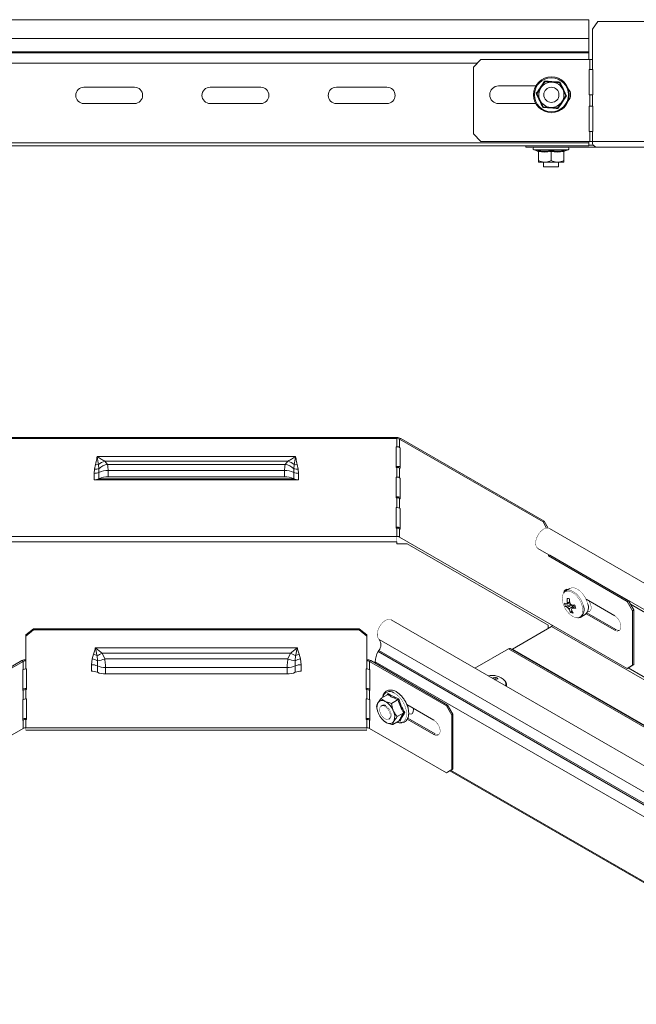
# Model space of a CAD drawing. Header units: millimetres. Extents: x 335 to 1721, y -946 to 550.
# Tile 8 of 12: x 626 to 870, y 160 to 550. Entities that reach past the tile are written whole.
import ezdxf

# ---------------------------------------------------------------- set-up
doc = ezdxf.new("R2010")
doc.units = ezdxf.units.MM
doc.linetypes.add('K5LT32768', pattern=[0])
doc.linetypes.add('K5LT32769', pattern=[0])

msp = doc.modelspace()

# ---------------------------------------------------------------- linework, layer by layer
at = {"color": 7, "linetype": 'K5LT32768', "lineweight": 15}
for p, q in [((851.38, 550.36), (583.38, 550.36)), ((851.38, 542.9), (851.38, 550.36)), ((854.89, 549.61), (852.76, 546.61)), ((852.76, 546.61), (852.76, 534.61)), ((946.1, 549.61), (854.89, 549.61)), ((583.38, 542.9), (851.38, 542.9)), ((851.38, 537.59), (851.38, 542.9)), ((583.38, 537.59), (851.38, 537.59)), ((583.38, 537.23), (851.38, 537.23)), ((808.62, 534.61), (805.62, 531.61)), ((808.62, 534.61), (851.7, 534.61)), ((851.38, 537.23), (851.38, 537.59)), ((851.38, 534.61), (851.38, 537.23)), ((851.7, 534.61), (851.7, 530.61)), ((851.7, 534.61), (852.76, 534.61)), ((852.76, 534.61), (852.76, 530.61)), ((805.62, 505.11), (805.62, 531.61)), ((851.7, 530.61), (851.43, 530.61)), ((851.43, 530.61), (851.43, 520.61)), ((852.76, 530.61), (851.7, 530.61)), ((852.96, 530.61), (852.76, 530.61)), ((852.96, 520.61), (852.96, 530.61)), ((671.38, 523.61), (651.38, 523.61)), ((721.38, 523.61), (701.38, 523.61)), ((771.38, 523.61), (751.38, 523.61)), ((830.33, 524.11), (815.62, 524.11)), ((830.75, 521.01), (832.36, 523.4)), ((832.39, 523.52), (832.3, 523.5)), ((832.36, 523.4), (833.97, 525.79)), ((833.84, 526.06), (833.97, 525.79)), ((833.97, 525.79), (836.85, 525.6)), ((839.9, 525.64), (839.73, 525.4)), ((839.73, 525.4), (841, 522.8)), ((841, 522.8), (842.27, 520.21)), ((830.75, 521.01), (830.46, 521.03)), ((832.02, 518.41), (830.75, 521.01)), ((842.27, 520.21), (840.66, 517.81)), ((842.56, 520.19), (842.27, 520.21)), ((851.43, 520.61), (851.7, 520.61)), ((851.7, 520.61), (851.7, 516.11)), ((851.7, 520.61), (852.76, 520.61)), ((852.76, 520.61), (852.76, 516.11)), ((852.76, 520.61), (852.96, 520.61)), ((651.38, 517.11), (671.38, 517.11)), ((701.38, 517.11), (721.38, 517.11)), ((751.38, 517.11), (771.38, 517.11)), ((815.62, 517.11), (830.33, 517.11)), ((833.28, 515.82), (832.02, 518.41)), ((833.28, 515.82), (833.12, 515.58)), ((833.28, 515.82), (836.16, 515.62)), ((836.16, 515.62), (839.04, 515.42)), ((840.66, 517.81), (839.04, 515.42)), ((839.04, 515.42), (839.17, 515.16)), ((851.7, 516.11), (851.43, 516.11)), ((851.43, 516.11), (851.43, 506.11)), ((852.76, 516.11), (851.7, 516.11)), ((852.96, 516.11), (852.76, 516.11)), ((852.96, 506.11), (852.96, 516.11)), ((805.62, 505.11), (808.62, 502.11)), ((851.43, 506.11), (851.7, 506.11)), ((851.7, 506.11), (851.7, 502.11)), ((851.7, 506.11), (852.76, 506.11)), ((852.76, 506.11), (852.76, 502.11)), ((852.76, 506.11), (852.96, 506.11)), ((583.38, 501.56), (851.38, 501.56)), ((583.38, 500.36), (851.38, 500.36)), ((851.7, 502.11), (808.62, 502.11)), ((826.38, 500.36), (826.38, 499.91)), ((826.38, 499.91), (854.32, 499.91)), ((851.38, 501.56), (851.38, 502.11)), ((851.38, 500.36), (851.38, 501.56)), ((851.38, 500.61), (853.18, 500.61)), ((852.76, 502.11), (851.7, 502.11)), ((948.22, 502.11), (852.76, 502.11)), ((949.78, 499.91), (854.32, 499.91)), ((829.65, 498.81), (831.13, 498.27)), ((831.14, 498.31), (831.14, 498.3)), ((831.38, 498.19), (831.38, 494.51)), ((836.38, 498.57), (836.38, 498.19)), ((836.38, 498.19), (836.38, 494.51)), ((841.38, 498.19), (841.38, 494.51)), ((841.62, 498.31), (841.62, 498.3)), ((841.63, 498.27), (843.11, 498.81)), ((831.38, 493.91), (831.38, 494.51)), ((831.38, 493.91), (833.88, 493.91)), ((833.38, 493.91), (833.38, 492.11)), ((833.38, 492.11), (839.38, 492.11)), ((833.88, 493.91), (838.88, 493.91)), ((841.38, 493.91), (838.88, 493.91)), ((839.38, 492.11), (839.38, 493.91)), ((841.38, 493.91), (841.38, 494.51)), ((616.44, 384.82), (775.35, 384.82)), ((616.44, 384.41), (775.35, 384.41)), ((775.35, 384.82), (775.35, 384.41)), ((775.35, 384.41), (775.35, 381.15)), ((776.41, 384.16), (776.9, 384.45)), ((776.41, 380.89), (776.41, 384.16)), ((776.41, 384.16), (833.21, 351.37)), ((776.9, 384.45), (833.7, 351.65)), ((775.35, 381.15), (775.07, 381.15)), ((775.07, 381.15), (775.07, 372.98)), ((776.6, 380.78), (776.41, 380.89)), ((776.6, 372.62), (776.6, 380.78)), ((735.19, 377.23), (656.59, 377.23)), ((732.17, 375.49), (659.61, 375.49)), ((659.61, 375.49), (660.7, 374.18)), ((731.08, 374.18), (732.17, 375.49)), ((655.38, 370.61), (655.53, 372.33)), ((655.38, 368.08), (655.38, 370.61)), ((655.53, 372.33), (655.9, 374.12)), ((657.18, 374.08), (657.31, 372.46)), ((657.31, 372.46), (657.29, 371.01)), ((657.29, 371.01), (657.29, 368.48)), ((731.08, 374.18), (660.7, 374.18)), ((730.86, 371.76), (660.93, 371.76)), ((660.93, 371.76), (660.93, 369.24)), ((730.86, 369.24), (730.86, 371.76)), ((734.47, 372.46), (734.6, 374.08)), ((734.49, 371.01), (734.47, 372.46)), ((734.49, 368.48), (734.49, 371.01)), ((735.88, 374.12), (736.26, 372.33)), ((736.26, 372.33), (736.41, 370.61)), ((736.41, 370.61), (736.41, 368.08)), ((775.35, 373.39), (775.07, 373.39)), ((775.07, 372.98), (775.35, 372.98)), ((775.35, 373.39), (775.35, 372.98)), ((775.35, 372.98), (775.35, 369.1)), ((776.41, 368.85), (776.41, 372.73)), ((776.41, 372.73), (776.6, 372.62)), ((736.41, 368.08), (655.38, 368.08)), ((734.48, 368.49), (657.3, 368.49)), ((730.86, 369.24), (660.93, 369.24)), ((775.35, 369.1), (775.07, 369.1)), ((775.07, 369.1), (775.07, 360.94)), ((776.6, 368.74), (776.41, 368.85)), ((776.6, 360.57), (776.6, 368.74)), ((775.35, 361.34), (775.07, 361.34)), ((775.07, 360.94), (775.35, 360.94)), ((775.35, 361.34), (775.35, 360.94)), ((775.35, 360.94), (775.35, 357.06)), ((776.41, 356.81), (776.41, 360.68)), ((776.41, 360.68), (776.6, 360.57)), ((775.35, 357.06), (775.07, 357.06)), ((775.07, 357.06), (775.07, 348.89)), ((776.6, 356.69), (776.41, 356.81)), ((776.6, 348.53), (776.6, 356.69)), ((833.21, 351.37), (833.7, 351.65)), ((834.6, 348.96), (833.21, 351.37)), ((833.7, 351.65), (835.27, 348.94)), ((775.35, 349.3), (775.07, 349.3)), ((775.07, 348.89), (775.35, 348.89)), ((775.35, 349.3), (775.35, 348.89)), ((775.35, 348.89), (775.35, 345.63)), ((776.41, 345.37), (776.41, 348.64)), ((776.41, 348.64), (776.6, 348.53)), ((1025.23, 239.37), (835.73, 348.77)), ((775.35, 345.63), (616.44, 345.63)), ((616.44, 343.54), (775.35, 343.54)), ((775.35, 342.67), (775.35, 343.54)), ((866.55, 293.34), (776.41, 345.37)), ((779.35, 342.67), (775.35, 342.67)), ((835.17, 310.44), (779.35, 342.67)), ((831.18, 340.89), (1020.68, 231.49)), ((835.33, 337.9), (835.33, 338.49)), ((835.83, 338.18), (835.33, 337.9)), ((866.55, 319.87), (835.33, 337.9)), ((835.83, 338.18), (835.83, 338.2)), ((867.04, 320.16), (835.83, 338.18)), ((843.83, 325.02), (842.18, 324.08)), ((850.27, 320.7), (861.6, 314.16)), ((866.55, 319.87), (867.04, 320.16)), ((867.04, 320.16), (869.16, 316.49)), ((842.03, 317.9), (844.27, 318.65)), ((844.17, 315.45), (844.66, 316.16)), ((845.91, 317.98), (845.8, 318.42)), ((868.67, 316.2), (866.55, 319.87)), ((869.16, 316.49), (868.67, 316.2)), ((868.67, 316.2), (868.67, 294.56)), ((869.16, 316.49), (869.16, 294.85)), ((962.55, 203.18), (773.04, 312.58)), ((848.18, 313.68), (849.83, 314.63)), ((861.6, 308.44), (850.27, 314.98)), ((862.09, 308.73), (850.58, 315.38)), ((628.39, 306.57), (631.39, 309.02)), ((631.39, 308.62), (628.39, 306.17)), ((631.39, 309.02), (631.39, 308.62)), ((760.39, 309.02), (631.39, 309.02)), ((760.39, 308.62), (631.39, 308.62)), ((760.39, 308.62), (760.39, 309.02)), ((760.39, 309.02), (763.39, 306.57)), ((763.39, 306.17), (760.39, 308.62)), ((821.06, 301.01), (836.62, 309.99)), ((835.17, 309.16), (835.17, 310.44)), ((1026.12, 200.59), (836.62, 309.99)), ((862.09, 308.73), (861.6, 308.44)), ((628.39, 306.17), (628.39, 306.57)), ((628.39, 306.17), (628.39, 296.37)), ((763.39, 306.57), (763.39, 306.17)), ((763.39, 306.17), (763.39, 296.37)), ((957.8, 195.44), (768.29, 304.84)), ((655.89, 301.43), (735.89, 301.43)), ((768.16, 300.43), (767.92, 299.99)), ((957.67, 191.03), (768.16, 300.43)), ((806.22, 293.43), (819.52, 301.1)), ((1009.03, 191.7), (819.52, 301.1)), ((1009.75, 191.78), (820.25, 301.18)), ((1010.56, 191.61), (821.06, 301.01)), ((654.34, 294.81), (654.61, 297.13)), ((654.61, 297.13), (655.12, 298.93)), ((656.58, 298.4), (656.73, 296.38)), ((658.56, 299.39), (733.23, 299.39)), ((658.56, 299.39), (659.6, 297.06)), ((659.6, 297.06), (732.18, 297.06)), ((732.18, 297.06), (733.23, 299.39)), ((735.05, 296.38), (735.21, 298.4)), ((736.67, 298.93), (737.18, 297.13)), ((737.18, 297.13), (737.44, 294.81)), ((957.43, 190.59), (767.92, 299.99)), ((596.37, 278.81), (626.84, 296.4)), ((596.86, 278.52), (627.33, 296.11)), ((626.84, 296.4), (627.33, 296.11)), ((627.33, 292.85), (627.14, 292.74)), ((627.14, 292.74), (627.14, 284.57)), ((627.33, 296.11), (627.33, 292.85)), ((628.39, 296.37), (628.39, 293.1)), ((628.67, 293.1), (628.39, 293.1)), ((628.67, 284.94), (628.67, 293.1)), ((654.34, 292.28), (654.34, 294.81)), ((656.73, 296.38), (656.7, 294.32)), ((656.7, 294.32), (656.7, 291.79)), ((659.89, 293.66), (731.89, 293.66)), ((659.89, 293.66), (659.89, 291.13)), ((731.89, 291.13), (731.89, 293.66)), ((735.08, 294.32), (735.05, 296.38)), ((735.08, 291.79), (735.08, 294.32)), ((737.44, 294.81), (737.44, 292.28)), ((763.39, 293.1), (763.12, 293.1)), ((763.12, 293.1), (763.12, 284.94)), ((763.39, 293.1), (763.39, 296.37)), ((764.95, 296.4), (764.45, 296.11)), ((764.45, 292.85), (764.45, 296.11)), ((794.92, 278.52), (764.45, 296.11)), ((764.45, 292.85), (764.65, 292.74)), ((764.65, 292.74), (764.65, 284.57)), ((795.42, 278.81), (764.95, 296.4)), ((956.26, 186.55), (766.75, 295.95)), ((766.75, 295.95), (766.75, 295.36)), ((866.55, 293.34), (868.67, 294.56)), ((867.04, 293.62), (866.55, 293.34)), ((869.16, 294.85), (867.04, 293.62)), ((868.67, 294.56), (869.16, 294.85)), ((659.89, 291.13), (731.89, 291.13)), ((814.4, 289.81), (814.08, 288.89)), ((628.39, 284.94), (628.39, 285.34)), ((628.67, 285.34), (628.39, 285.34)), ((628.39, 284.94), (628.39, 281.26)), ((628.39, 284.94), (628.67, 284.94)), ((763.39, 285.34), (763.12, 285.34)), ((763.12, 284.94), (763.39, 284.94)), ((763.39, 285.34), (763.39, 284.94)), ((763.39, 281.26), (763.39, 284.94)), ((818.72, 286.21), (818.72, 286.83)), ((627.14, 284.57), (627.33, 284.68)), ((627.33, 281.01), (627.14, 280.9)), ((627.14, 280.9), (627.14, 272.73)), ((627.33, 284.68), (627.33, 281.01)), ((628.67, 281.26), (628.39, 281.26)), ((628.67, 273.1), (628.67, 281.26)), ((763.39, 281.26), (763.12, 281.26)), ((763.12, 281.26), (763.12, 273.1)), ((764.45, 281.01), (764.45, 284.68)), ((764.65, 284.57), (764.45, 284.68)), ((764.45, 281.01), (764.65, 280.9)), ((764.65, 280.9), (764.65, 272.73)), ((771.7, 283.01), (769.1, 281.5)), ((771.52, 282.9), (771.85, 283.42)), ((775.78, 280.98), (773.17, 279.48)), ((769.46, 278.63), (769.09, 278.42)), ((779.25, 279), (789.97, 272.81)), ((794.92, 278.52), (795.42, 278.81)), ((797.04, 274.85), (794.92, 278.52)), ((795.42, 278.81), (797.54, 275.14)), ((628.39, 273.1), (628.39, 273.5)), ((628.67, 273.5), (628.39, 273.5)), ((628.39, 273.1), (628.39, 269.83)), ((628.39, 273.1), (628.67, 273.1)), ((763.39, 273.5), (763.12, 273.5)), ((763.12, 273.1), (763.39, 273.1)), ((763.39, 273.5), (763.39, 273.1)), ((763.39, 269.83), (763.39, 273.1)), ((767.63, 276.57), (767.65, 276.49)), ((772.09, 273.22), (772.46, 273.43)), ((778.06, 275.75), (775.45, 274.25)), ((789.97, 267.09), (779.39, 273.2)), ((790.47, 267.38), (779.61, 273.64)), ((797.54, 275.14), (797.04, 274.85)), ((797.04, 274.85), (797.04, 253.21)), ((797.54, 275.14), (797.54, 253.5)), ((627.33, 269.58), (596.86, 251.99)), ((627.14, 272.73), (627.33, 272.84)), ((627.33, 272.84), (627.33, 269.58)), ((763.39, 269.83), (628.39, 269.83)), ((764.45, 269.58), (764.45, 272.84)), ((764.65, 272.73), (764.45, 272.84)), ((794.92, 251.99), (764.45, 269.58)), ((769.7, 272.93), (769.85, 272.78)), ((776.26, 272.55), (773.66, 271.05)), ((776.65, 272.44), (776.3, 272.56)), ((628.39, 268.9), (763.39, 268.9)), ((790.47, 267.38), (789.97, 267.09)), ((794.92, 251.99), (797.04, 253.21)), ((795.42, 252.27), (794.92, 251.99)), ((797.54, 253.5), (795.42, 252.27)), ((796.25, 252.76), (956.51, 160.24)), ((797.04, 253.21), (797.54, 253.5))]:
    msp.add_line(p, q, dxfattribs=at)
at = {"color": 8, "linetype": 'K5LT32769', "lineweight": 15, "true_color": 0x808080}
for p, q in [((583.38, 533.1), (807.11, 533.1)), ((843.11, 498.81), (829.65, 498.81)), ((776.41, 372.73), (776.6, 372.84)), ((776.41, 360.68), (776.6, 360.8)), ((776.41, 348.64), (776.6, 348.75)), ((1026.58, 227.14), (867.84, 318.78)), ((1026.58, 201.39), (866.93, 293.55)), ((627.14, 284.79), (627.33, 284.68)), ((764.45, 284.68), (764.65, 284.79)), ((627.14, 272.95), (627.33, 272.84)), ((764.45, 272.84), (764.65, 272.95)), ((956.26, 160.79), (796.6, 252.96))]:
    msp.add_line(p, q, dxfattribs=at)
at = {"color": 7, "linetype": 'K5LT32768', "const_width": 0.15}
for points in [[(835.73, 348.77), (835.13, 348.97), (834.29, 348.9), (833.38, 348.5), (832.48, 347.8), (831.65, 346.87), (830.97, 345.76), (830.5, 344.59), (830.26, 343.43), (830.28, 342.38), (830.56, 341.53), (831.07, 340.95), (831.18, 340.89)], [(775.35, 343.54), (775.35, 343.73), (775.35, 343.96), (775.35, 344.22), (775.35, 344.51), (775.35, 344.8), (775.35, 345.09), (775.35, 345.37), (775.35, 345.63)], [(842.06, 324.04), (842.27, 324.46), (842.44, 324.65)], [(850.84, 319.09), (850.37, 320.46), (849.69, 321.8), (848.82, 323.01), (847.82, 324.02), (846.76, 324.76), (845.71, 325.2), (844.73, 325.3), (843.88, 325.05), (843.83, 325.02)], [(841.19, 322.87), (840.97, 322.34), (840.79, 321.28), (840.87, 320.06), (841.2, 318.75), (841.76, 317.44), (842.52, 316.2), (843.42, 315.13), (844.42, 314.28), (845.44, 313.7), (846.43, 313.44), (846.65, 313.43)], [(850.77, 315.74), (851.46, 315.8), (851.97, 316.21), (852.24, 316.92), (852.24, 317.84), (851.97, 318.87), (851.46, 319.87), (851.3, 320.11)], [(851.79, 316.01), (851.16, 315.97), (850.88, 316.03)], [(773.04, 312.58), (772.57, 312.76), (771.74, 312.74), (770.84, 312.4), (769.93, 311.74), (769.09, 310.84), (768.38, 309.76), (767.87, 308.58), (767.59, 307.42), (767.57, 306.35), (767.81, 305.46), (768.29, 304.84)], [(861.6, 314.16), (862.45, 313.5), (863.19, 312.57), (863.74, 311.49), (864.04, 310.39), (864.04, 309.4), (863.74, 308.63), (863.19, 308.19), (862.45, 308.13), (861.6, 308.44)], [(863.58, 308.44), (862.94, 308.41), (862.09, 308.73)], [(768.58, 276.19), (768.47, 277.09), (768.61, 277.84), (768.99, 278.35), (769.57, 278.55), (770.26, 278.43), (771, 277.98), (771.69, 277.28), (772.24, 276.4), (772.6, 275.45), (772.71, 274.54), (772.57, 273.79), (772.18, 273.28), (771.61, 273.08), (770.91, 273.21), (770.18, 273.65), (769.49, 274.36), (768.94, 275.24), (768.58, 276.19)], [(772.46, 273.43), (772.86, 273.85), (773.06, 274.55), (773.01, 275.43), (772.71, 276.38), (772.2, 277.29), (771.54, 278.05), (770.81, 278.56)], [(779.57, 278.14), (779.6, 278.52), (779.6, 278.8)], [(781.88, 277.48), (781.92, 277.25), (781.92, 276.33), (781.65, 275.62), (781.14, 275.21), (780.44, 275.15), (779.96, 275.29)], [(781.47, 275.41), (780.83, 275.37), (780.05, 275.66)], [(628.39, 268.9), (628.39, 268.93), (628.39, 269.05), (628.39, 269.24), (628.39, 269.5), (628.39, 269.83)], [(763.39, 269.83), (763.39, 269.5), (763.39, 269.24), (763.39, 269.05), (763.39, 268.93), (763.39, 268.9)], [(789.97, 272.81), (790.82, 272.15), (791.56, 271.22), (792.11, 270.14), (792.41, 269.04), (792.41, 268.05), (792.11, 267.28), (791.56, 266.84), (790.82, 266.78), (789.97, 267.09)], [(791.95, 267.09), (791.31, 267.06), (790.47, 267.38)]]:
    msp.add_lwpolyline(points, dxfattribs=at)
at = {"color": 8, "linetype": 'K5LT32769', "true_color": 0x808080, "const_width": 0.15}
for points in [[(848.73, 317.99), (848.28, 319.31), (847.62, 320.59), (846.78, 321.76), (845.83, 322.73), (844.81, 323.45), (843.8, 323.87), (842.85, 323.96), (842.03, 323.73), (841.39, 323.17), (841.19, 322.87)], [(849.2, 318.14), (848.73, 319.51), (848.04, 320.85), (847.17, 322.06), (846.18, 323.07), (845.12, 323.81), (844.07, 324.25), (843.08, 324.35), (842.23, 324.1), (842.21, 324.09)], [(846.65, 313.43), (847.32, 313.51), (848.05, 313.91), (848.59, 314.61), (848.89, 315.56), (848.94, 316.71), (848.73, 317.99)], [(818.64, 286.26), (818.69, 286.5), (818.72, 286.85)], [(775.44, 272.08), (776.35, 271.9), (777.3, 272), (778.1, 272.42), (778.69, 273.15), (779.06, 274.14), (779.18, 275.34), (779.04, 276.69), (778.65, 278.11), (778.03, 279.52), (777.22, 280.86), (776.26, 282.04), (775.2, 283), (774.09, 283.7)], [(779.96, 278.59), (779.93, 278.15), (779.74, 277.58)]]:
    msp.add_lwpolyline(points, dxfattribs=at)
at = {"color": 7, "linetype": 'K5LT32768', "lineweight": 15}
for radius in [7.1, 6.73, 3]:
    msp.add_circle((836.51, 520.61), radius, dxfattribs=at)
for centre, radius, start, end in [((651.38, 520.36), 3.25, 90, 270), ((671.38, 520.36), 3.25, 270, 90), ((701.38, 520.36), 3.25, 90, 270), ((721.38, 520.36), 3.25, 270, 90), ((751.38, 520.36), 3.25, 90, 270), ((771.38, 520.36), 3.25, 270, 90), ((815.62, 520.61), 3.5, 90, 270), ((836.51, 520.61), 5, 146.0467, 206.0467), ((836.51, 520.61), 5, 86.0467, 146.0467), ((836.51, 520.61), 5, 26.0467, 86.0467), ((836.51, 520.61), 5, 326.0467, 26.0467), ((840.62, 520.61), 3.5, 317.7853, 42.2147), ((836.51, 520.61), 5, 206.0467, 266.0467), ((836.51, 520.61), 5, 266.0467, 326.0467), ((829.85, 499.34), 0.567, 90, 250), ((842.91, 499.34), 0.567, 290, 90), ((854.71, 501.83), 1.96, 171.9501, 258.5786), ((831.02, 497.93), 0.36, 7.1784, 72.325), ((841.74, 497.93), 0.36, 108.0719, 172.855), ((775.41, 381.64), 3.17, 61.9595, 91.1443), ((775.39, 382.25), 2.16, 61.9598, 91.1439), ((775.39, 378.98), 2.16, 61.9598, 91.1439), ((661.83, 368.86), 7, 108.4668, 131.6337), ((729.95, 368.86), 7, 48.3655, 71.5339), ((655.44, 375.12), 4.51, 269.2324, 294.2718), ((656.12, 376.57), 4.28, 262.0671, 286.1566), ((656.68, 378.64), 4.59, 260.2537, 276.3057), ((660.81, 363.2), 8.57, 89.2312, 114.2732), ((662.09, 367.25), 7.07, 101.3522, 132.5658), ((730.97, 363.2), 8.57, 65.7272, 90.7684), ((729.69, 367.25), 7.07, 47.4345, 78.6479), ((735.67, 376.57), 4.28, 253.8429, 277.9332), ((736.35, 375.12), 4.51, 245.7275, 270.7681), ((735.11, 378.64), 4.59, 263.6955, 279.7455), ((775.38, 369.97), 3.42, 69.0122, 90.5086), ((775.39, 370.82), 2.16, 61.9598, 91.1439), ((655.44, 372.59), 4.51, 269.2324, 294.2718), ((658.32, 366.34), 2.38, 115.3853, 115.7191), ((660.81, 360.66), 8.58, 89.2415, 114.1606), ((730.97, 360.66), 8.58, 65.8392, 90.7585), ((729.15, 357.28), 12.41, 64.4749, 64.539), ((736.35, 372.59), 4.51, 245.7275, 270.7681), ((775.39, 366.94), 2.16, 61.9598, 91.1439), ((775.38, 357.93), 3.42, 69.0122, 90.5086), ((775.39, 358.77), 2.16, 61.9598, 91.1439), ((775.39, 354.89), 2.16, 61.9598, 91.1439), ((775.38, 345.88), 3.42, 69.0122, 90.5086), ((775.39, 346.73), 2.16, 61.9598, 91.1439), ((775.39, 343.46), 2.16, 61.9598, 91.1439), ((842.85, 323.35), 1.35, 75.4102, 169.0951), ((851.93, 368.29), 48.12, 259.0105, 260.161), ((855.36, 321), 12.6, 179.811, 187.7958), ((856.31, 320.83), 12.6, 179.811, 187.7959), ((843.83, 322.93), 4.31, 240.4555, 253.3671), ((850.37, 320.69), 8.79, 189.8322, 198.4713), ((844.15, 321.65), 4.31, 240.4554, 253.3673), ((843.28, 318.74), 0.685, 126.2894, 174.8161), ((844.92, 318.69), 2.32, 210.4769, 231.7848), ((852.08, 320.13), 9.19, 200.737, 210.5957), ((842.39, 317.3), 2.32, 30.477, 51.7846), ((845.64, 333.14), 14.72, 265.1151, 270.7989), ((844.03, 317.25), 0.685, 306.2904, 354.8151), ((853.03, 319.95), 9.19, 200.7366, 210.5954), ((845.96, 331.85), 14.71, 265.1149, 270.7991), ((865.53, 322.7), 20.15, 192.2675, 196.0356), ((847.28, 317.56), 3.88, 311.0422, 23.2785), ((845.61, 320.63), 5.38, 254.4308, 264.741), ((836.09, 310.82), 0.981, 302.4964, 335.1491), ((765.24, 302.72), 3.72, 321.9544, 34.7635), ((819.95, 300.51), 0.729, 65.685, 125.6188), ((820.8, 301.38), 0.453, 245.6842, 305.6176), ((628.33, 293.6), 3.17, 88.8561, 118.0399), ((653.63, 290.99), 6.22, 60.0299, 80.935), ((653.63, 292.5), 6.6, 63.417, 76.959), ((648.7, 316.63), 19.86, 293.3813, 299.7651), ((654.24, 313.21), 17.02, 278.4111, 288.3673), ((737.54, 313.21), 17.02, 251.6329, 261.589), ((743.09, 316.63), 19.86, 240.2344, 246.619), ((738.16, 290.99), 6.22, 99.0647, 119.9701), ((738.16, 292.5), 6.6, 103.0415, 116.5826), ((763.46, 293.6), 3.17, 61.9597, 91.1442), ((775.34, 295.66), 8.59, 149.717, 178.1227), ((628.35, 294.2), 2.16, 88.8567, 118.0392), ((628.35, 290.94), 2.16, 88.8567, 118.0392), ((654.42, 289.25), 5.56, 65.727, 90.7687), ((659.79, 301.17), 7.51, 245.7271, 270.7684), ((731.99, 301.17), 7.51, 269.2315, 294.2729), ((737.37, 289.25), 5.56, 89.2316, 114.2727), ((763.44, 294.2), 2.16, 61.9597, 91.1442), ((763.44, 290.94), 2.16, 61.9597, 91.1442), ((654.42, 286.72), 5.56, 65.727, 90.7687), ((659.79, 298.64), 7.51, 245.7271, 270.7684), ((731.99, 298.64), 7.51, 269.2315, 294.2729), ((737.37, 286.72), 5.56, 89.2316, 114.2727), ((812.88, 283.26), 7.33, 44.6674, 101.5714), ((815.72, 283.44), 6.51, 101.6578, 113.1192), ((816.72, 282.86), 6.51, 101.6578, 113.1192), ((811.44, 283.52), 6.96, 55.2229, 64.7825), ((628.36, 281.92), 3.42, 89.4924, 110.9867), ((628.35, 282.77), 2.16, 88.8567, 118.0392), ((763.44, 281.99), 3.35, 68.782, 90.7384), ((763.44, 282.77), 2.16, 61.9597, 91.1442), ((628.35, 279.1), 2.16, 88.8567, 118.0392), ((763.44, 279.1), 2.16, 61.9597, 91.1442), ((772.44, 277.81), 5.01, 158.4211, 208.2004), ((769.53, 278.55), 2.07, 54.9864, 147.66), ((770.07, 277.44), 1.34, 56.6217, 117.4647), ((767.06, 273.84), 7.37, 22.1295, 60.3014), ((777.99, 277.35), 3.91, 329.7435, 1.6382), ((628.36, 270.08), 3.42, 89.4924, 110.9867), ((628.35, 270.93), 2.16, 88.8567, 118.0392), ((763.44, 270.15), 3.35, 68.782, 90.7384), ((763.44, 270.93), 2.16, 61.9597, 91.1442), ((774.85, 278.22), 7.37, 202.1295, 240.3013), ((769.47, 274.25), 5.01, 338.4211, 28.2003), ((628.35, 267.67), 2.16, 88.8567, 118.0392), ((763.44, 267.67), 2.16, 61.9597, 91.1442), ((772.39, 273.51), 2.07, 234.9861, 327.6603)]:
    msp.add_arc(centre, radius, start, end, dxfattribs=at)
at = {"color": 8, "linetype": 'K5LT32769', "lineweight": 15, "true_color": 0x808080}
for centre, radius, start, end in [((845.62, 316.61), 3.89, 311.4144, 23.2248), ((816.44, 287.19), 2.04, 338.0882, 36.3371), ((772.52, 281.39), 2.79, 55.7834, 169.6544)]:
    msp.add_arc(centre, radius, start, end, dxfattribs=at)
at = {"color": 7, "linetype": 'K5LT32768', "lineweight": 15}
for points, knots in [([(830.46, 521.03), (830.59, 521.22), (831.26, 522.2), (832.41, 523.89), (833.39, 525.37), (833.84, 526.06)], [0, 0, 0, 0, 0.118084, 0.592258, 1, 1, 1, 1]), ([(833.84, 526.06), (834.08, 526.04), (835.26, 525.95), (837.3, 525.8), (839.08, 525.69), (839.9, 525.64)], [0, 0, 0, 0, 0.118083, 0.592259, 1, 1, 1, 1]), ([(836.85, 525.6), (837, 525.59), (837.95, 525.52), (838.92, 525.45), (839.7, 525.4), (839.73, 525.4)], [0, 0, 0, 0, 0.148487, 0.965571, 1, 1, 1, 1]), ([(839.9, 525.64), (840, 525.43), (840.51, 524.36), (841.4, 522.51), (842.19, 520.92), (842.56, 520.19)], [0, 0, 0, 0, 0.118084, 0.592259, 1, 1, 1, 1]), ([(833.12, 515.58), (833.02, 515.79), (832.51, 516.86), (831.62, 518.7), (830.82, 520.29), (830.46, 521.03)], [0, 0, 0, 0, 0.118083, 0.592258, 1, 1, 1, 1]), ([(842.56, 520.19), (842.43, 519.99), (841.76, 519.02), (840.6, 517.32), (839.62, 515.84), (839.17, 515.16)], [0, 0, 0, 0, 0.118084, 0.592258, 1, 1, 1, 1]), ([(839.17, 515.16), (838.94, 515.18), (837.75, 515.27), (835.71, 515.42), (833.94, 515.53), (833.12, 515.58)], [0, 0, 0, 0, 0.118083, 0.592259, 1, 1, 1, 1]), ([(831.13, 498.57), (831.33, 498.53), (832.36, 498.32), (834.14, 498.17), (835.67, 498.44), (836.38, 498.57)], [0, 0, 0, 0, 0.118083, 0.592258, 1, 1, 1, 1]), ([(831.13, 498.57), (831.13, 498.57), (831.16, 498.55), (831.23, 498.51), (831.31, 498.42), (831.37, 498.31), (831.38, 498.23), (831.38, 498.19)], [0, 0, 0, 0, 0.007924, 0.267536, 0.528599, 0.763828, 1, 1, 1, 1]), ([(836.38, 498.19), (835.56, 498.06), (833.89, 497.79), (832.23, 498.06), (831.38, 498.19)], [0, 0, 0, 0, 0.492148, 1, 1, 1, 1]), ([(836.38, 498.57), (836.58, 498.53), (837.61, 498.32), (839.37, 498.17), (840.92, 498.44), (841.63, 498.57)], [0, 0, 0, 0, 0.118083, 0.592258, 1, 1, 1, 1]), ([(841.38, 498.19), (840.56, 498.06), (838.89, 497.79), (837.23, 498.06), (836.38, 498.19)], [0, 0, 0, 0, 0.492148, 1, 1, 1, 1]), ([(841.38, 498.19), (841.38, 498.23), (841.39, 498.31), (841.45, 498.42), (841.53, 498.51), (841.6, 498.55), (841.63, 498.57), (841.63, 498.57)], [0, 0, 0, 0, 0.236172, 0.471393, 0.732465, 0.992076, 1, 1, 1, 1]), ([(831.38, 494.51), (832.12, 494.23), (832.94, 493.92), (833.79, 493.91), (833.88, 493.91)], [0, 0, 0, 0, 0.896036, 1, 1, 1, 1]), ([(833.88, 493.91), (834.57, 493.99), (835.42, 494.09), (836.22, 494.44), (836.38, 494.51)], [0, 0, 0, 0, 0.801463, 1, 1, 1, 1]), ([(836.38, 494.51), (837.12, 494.23), (837.94, 493.92), (838.79, 493.91), (838.88, 493.91)], [0, 0, 0, 0, 0.896038, 1, 1, 1, 1]), ([(838.88, 493.91), (839.57, 493.99), (840.42, 494.09), (841.22, 494.44), (841.38, 494.51)], [0, 0, 0, 0, 0.801461, 1, 1, 1, 1]), ([(655.9, 374.12), (656.08, 374.89), (656.3, 375.84), (656.51, 376.86), (656.57, 377.13), (656.59, 377.21), (656.59, 377.23), (656.59, 377.23)], [0, 0, 0, 0, 0.739259, 0.923008, 0.98059, 0.994989, 1, 1, 1, 1]), ([(656.59, 377.23), (656.59, 377.23), (656.8, 376.12), (656.99, 375.1), (657.18, 374.08)], [0, 0, 0, 0, 0.005467, 1, 1, 1, 1]), ([(656.59, 377.23), (656.6, 377.23), (657.12, 376.89), (658.15, 376.26), (659.13, 375.75), (659.61, 375.49)], [0, 0, 0, 0, 0.00421, 0.506251, 1, 1, 1, 1]), ([(732.17, 375.49), (732.66, 375.75), (733.64, 376.26), (734.67, 376.89), (735.19, 377.23), (735.19, 377.23)], [0, 0, 0, 0, 0.493753, 0.99579, 1, 1, 1, 1]), ([(734.6, 374.08), (734.79, 375.1), (734.99, 376.12), (735.19, 377.23), (735.19, 377.23)], [0, 0, 0, 0, 0.994533, 1, 1, 1, 1]), ([(735.19, 377.23), (735.19, 377.23), (735.25, 376.96), (735.47, 375.92), (735.7, 374.89), (735.88, 374.12)], [0, 0, 0, 0, 0.005011, 0.260741, 1, 1, 1, 1]), ([(660.7, 374.18), (660.72, 374.12), (660.84, 373.6), (660.92, 372.8), (660.93, 371.95), (660.93, 371.76)], [0, 0, 0, 0, 0.099639, 0.799548, 1, 1, 1, 1]), ([(730.86, 371.76), (730.86, 371.95), (730.87, 372.8), (730.95, 373.6), (731.07, 374.12), (731.08, 374.18)], [0, 0, 0, 0, 0.200452, 0.90036, 1, 1, 1, 1]), ([(842.22, 324.1), (841.97, 323.94), (841.58, 323.68), (841.35, 323.24), (841.27, 323.08)], [0, 0, 0, 0, 0.622375, 1, 1, 1, 1]), ([(843.8, 319.43), (843.49, 319.27), (843.09, 319.06), (842.69, 318.85), (842.6, 318.8)], [0, 0, 0, 0, 0.761183, 1, 1, 1, 1]), ([(842.87, 319.3), (842.97, 319.34), (843.27, 319.48), (843.57, 319.62), (843.78, 319.72)], [0, 0, 0, 0, 0.300453, 1, 1, 1, 1]), ([(842.92, 317.52), (843.02, 317.57), (843.62, 317.88), (844.22, 318.2), (844.72, 318.46)], [0, 0, 0, 0, 0.159222, 1, 1, 1, 1]), ([(845.79, 318.49), (845.74, 318.46), (845.06, 317.98), (844.29, 317.44), (843.57, 316.94), (843.48, 316.88)], [0, 0, 0, 0, 0.05821, 0.88723, 1, 1, 1, 1]), ([(846, 318.02), (845.65, 317.79), (845.22, 317.52), (844.79, 317.24), (844.71, 317.19)], [0, 0, 0, 0, 0.809153, 1, 1, 1, 1]), ([(846.92, 313.38), (847.15, 313.38), (847.61, 313.39), (847.99, 313.61), (848.18, 313.72)], [0, 0, 0, 0, 0.489103, 1, 1, 1, 1]), ([(655.12, 298.93), (655.3, 299.49), (655.57, 300.32), (655.81, 301.16), (655.89, 301.43), (655.89, 301.43)], [0, 0, 0, 0, 0.6743, 0.994105, 1, 1, 1, 1]), ([(655.89, 301.43), (655.9, 301.43), (656.35, 301.13), (657.26, 300.5), (658.13, 299.76), (658.56, 299.39)], [0, 0, 0, 0, 0.004488, 0.506463, 1, 1, 1, 1]), ([(655.89, 301.43), (655.89, 301.43), (656.01, 300.95), (656.25, 299.97), (656.47, 298.92), (656.58, 298.4)], [0, 0, 0, 0, 0.005998, 0.505574, 1, 1, 1, 1]), ([(733.23, 299.39), (733.66, 299.76), (734.52, 300.5), (735.43, 301.13), (735.89, 301.43), (735.89, 301.43)], [0, 0, 0, 0, 0.493535, 0.995512, 1, 1, 1, 1]), ([(735.21, 298.4), (735.32, 298.92), (735.54, 299.97), (735.77, 300.95), (735.89, 301.43), (735.89, 301.43)], [0, 0, 0, 0, 0.494426, 0.994002, 1, 1, 1, 1]), ([(735.89, 301.43), (735.89, 301.43), (735.97, 301.16), (736.22, 300.32), (736.49, 299.49), (736.67, 298.93)], [0, 0, 0, 0, 0.005895, 0.325701, 1, 1, 1, 1]), ([(659.6, 297.06), (659.71, 296.3), (659.87, 295.1), (659.89, 294.04), (659.89, 293.66)], [0, 0, 0, 0, 0.634779, 1, 1, 1, 1]), ([(731.89, 293.66), (731.9, 294.04), (731.91, 295.1), (732.08, 296.3), (732.18, 297.06)], [0, 0, 0, 0, 0.365222, 1, 1, 1, 1]), ([(775.38, 272.04), (775.49, 271.99), (775.97, 271.77), (776.81, 271.68), (777.82, 271.8), (778.68, 272.26), (779.33, 272.96), (779.77, 273.88), (780, 274.97), (779.99, 276.23), (779.76, 277.58), (779.3, 278.96), (778.65, 280.31), (777.83, 281.58), (776.88, 282.69), (775.83, 283.62), (774.91, 284.2), (773.97, 284.6), (773.04, 284.82), (772, 284.75), (771.1, 284.37), (770.4, 283.72), (769.9, 282.87), (769.76, 282.18), (769.69, 281.84)], [0, 0, 0, 0, 0.014855, 0.064608, 0.113394, 0.160256, 0.205956, 0.251866, 0.299257, 0.347928, 0.397038, 0.446073, 0.49501, 0.54393, 0.592923, 0.642084, 0.691612, 0.717803, 0.767422, 0.816552, 0.863881, 0.909694, 0.955399, 1, 1, 1, 1]), ([(818.68, 286.85), (818.68, 286.98), (818.71, 287.39), (818.53, 287.88), (818.28, 288.19), (818.23, 288.26)], [0, 0, 0, 0, 0.255212, 0.837087, 1, 1, 1, 1]), ([(767.78, 279.66), (768.08, 280.13), (768.46, 280.72), (768.99, 281.37), (769.1, 281.5)], [0, 0, 0, 0, 0.801462, 1, 1, 1, 1]), ([(770.71, 280.24), (770.61, 280.3), (769.95, 280.64), (769.45, 281.09), (769.11, 281.49), (769.1, 281.5)], [0, 0, 0, 0, 0.148484, 0.965572, 1, 1, 1, 1]), ([(771.7, 283.01), (771.73, 283.03), (771.78, 283.07), (771.84, 283.17), (771.86, 283.29), (771.86, 283.38), (771.85, 283.42), (771.85, 283.42)], [0, 0, 0, 0, 0.236184, 0.471398, 0.732466, 0.992075, 1, 1, 1, 1]), ([(775.78, 280.98), (775.02, 281.26), (773.47, 281.82), (772.3, 282.61), (771.7, 283.01)], [0, 0, 0, 0, 0.492149, 1, 1, 1, 1]), ([(771.85, 283.42), (771.99, 283.32), (772.68, 282.81), (774.02, 282.03), (775.47, 281.53), (776.13, 281.29)], [0, 0, 0, 0, 0.118083, 0.592258, 1, 1, 1, 1]), ([(775.78, 280.98), (775.81, 281), (775.87, 281.04), (775.96, 281.11), (776.05, 281.2), (776.11, 281.26), (776.13, 281.29), (776.13, 281.29)], [0, 0, 0, 0, 0.236185, 0.471391, 0.732453, 0.992081, 1, 1, 1, 1]), ([(778.06, 275.75), (777.59, 276.56), (776.64, 278.19), (776.07, 280.04), (775.78, 280.98)], [0, 0, 0, 0, 0.492149, 1, 1, 1, 1]), ([(776.13, 281.29), (776.2, 281.06), (776.51, 279.9), (777.21, 277.99), (778.11, 276.49), (778.53, 275.8)], [0, 0, 0, 0, 0.118083, 0.592259, 1, 1, 1, 1]), ([(767.31, 278.3), (767.37, 278.66), (767.45, 279.06), (767.75, 279.6), (767.78, 279.66)], [0, 0, 0, 0, 0.896036, 1, 1, 1, 1]), ([(767.7, 276.59), (767.58, 276.96), (767.39, 277.52), (767.33, 278.11), (767.31, 278.3)], [0, 0, 0, 0, 0.667183, 1, 1, 1, 1]), ([(773.17, 279.48), (772.94, 279.52), (772.04, 279.71), (771.27, 280.02), (770.71, 280.24)], [0, 0, 0, 0, 0.263253, 1, 1, 1, 1]), ([(773.17, 279.48), (773.31, 278.59), (773.47, 277.61), (773.85, 276.71), (773.89, 276.62)], [0, 0, 0, 0, 0.896037, 1, 1, 1, 1]), ([(773.89, 276.62), (774.26, 275.93), (774.72, 275.08), (775.33, 274.39), (775.45, 274.25)], [0, 0, 0, 0, 0.801464, 1, 1, 1, 1]), ([(775.45, 274.25), (774.99, 273.66), (774.48, 273.01), (774.16, 272.46), (774.13, 272.4)], [0, 0, 0, 0, 0.896035, 1, 1, 1, 1]), ([(776.26, 272.55), (776.47, 273.02), (776.88, 273.98), (777.66, 275.16), (778.06, 275.75)], [0, 0, 0, 0, 0.492147, 1, 1, 1, 1]), ([(778.53, 275.8), (778.43, 275.66), (777.9, 274.92), (777.16, 273.73), (776.81, 272.85), (776.65, 272.44)], [0, 0, 0, 0, 0.118083, 0.592257, 1, 1, 1, 1]), ([(778.06, 275.75), (778.09, 275.77), (778.15, 275.8), (778.27, 275.82), (778.4, 275.82), (778.49, 275.81), (778.53, 275.8), (778.53, 275.8)], [0, 0, 0, 0, 0.236186, 0.471399, 0.732465, 0.992088, 1, 1, 1, 1]), ([(771.2, 271.82), (771.1, 271.87), (770.56, 272.14), (770.21, 272.5), (769.92, 272.78)], [0, 0, 0, 0, 0.190826, 1, 1, 1, 1]), ([(773.66, 271.05), (773.42, 271.1), (772.53, 271.28), (771.76, 271.59), (771.2, 271.82)], [0, 0, 0, 0, 0.263256, 1, 1, 1, 1]), ([(774.13, 272.4), (773.94, 272), (773.71, 271.49), (773.67, 271.12), (773.66, 271.05)], [0, 0, 0, 0, 0.801462, 1, 1, 1, 1]), ([(776.65, 272.44), (776.64, 272.44), (776.62, 272.47), (776.56, 272.53), (776.46, 272.58), (776.35, 272.59), (776.29, 272.56), (776.26, 272.55)], [0, 0, 0, 0, 0.007925, 0.267534, 0.528602, 0.763816, 1, 1, 1, 1])]:
    msp.add_open_spline(points, degree=3, knots=knots, dxfattribs=at)
at = {"color": 8, "linetype": 'K5LT32769', "lineweight": 15, "true_color": 0x808080}
for points, knots in [([(831.14, 498.3), (831.14, 498.29), (831.15, 498.22), (831.14, 498.41), (831.13, 498.57)], [0, 0, 0, 0, 0.119403, 1, 1, 1, 1]), ([(841.63, 498.57), (841.63, 498.52), (841.62, 498.34), (841.62, 498.32), (841.62, 498.31)], [0, 0, 0, 0, 0.236146, 1, 1, 1, 1])]:
    msp.add_open_spline(points, degree=3, knots=knots, dxfattribs=at)

doc.saveas('drawing.dxf')
